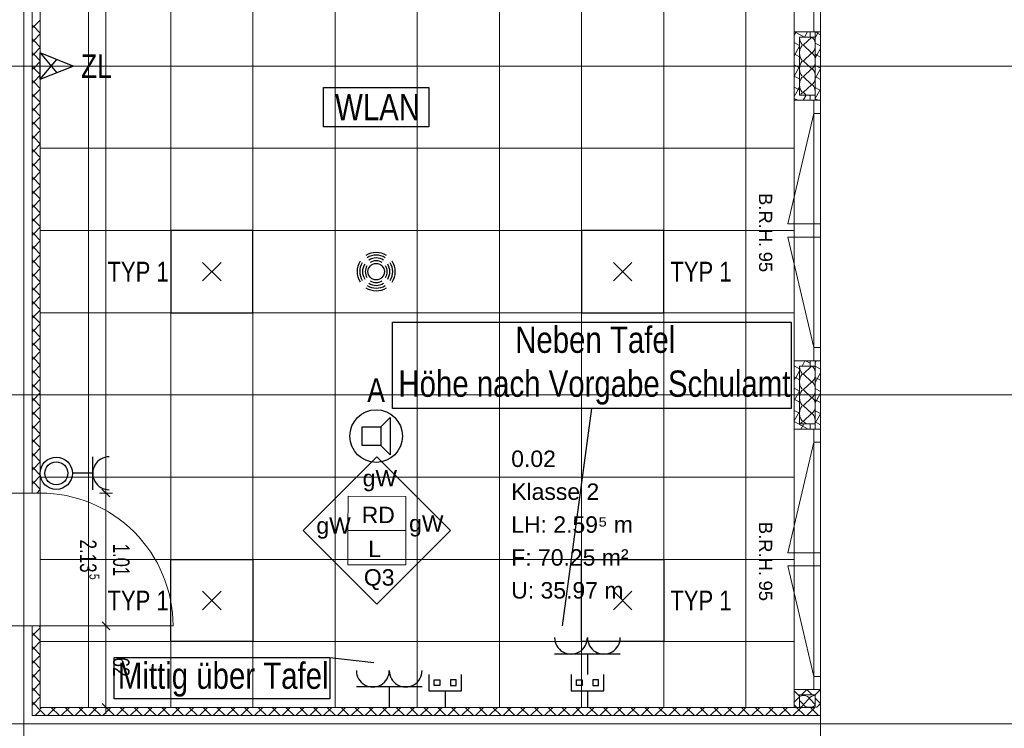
# Model space of a CAD drawing. Extents: x 1101 to 1942, y 41 to 882.
# Tile 74 of 113: x 1473 to 1623, y 439 to 547. Entities that reach past the tile are written whole.
import ezdxf
from ezdxf.lldxf.tags import DXFTag

# ---------------------------------------------------------------- set-up
doc = ezdxf.new("R2010")
doc.units = 0
doc.layers.get('0').update_dxf_attribs({"lineweight": 13})
for name, color, linetype, lineweight in [('Axen', 7, 'Continuous', 25), ('Beschriftung', 7, 'Continuous', 25), ('Deckenspiegel', 7, 'Continuous', 25), ('Fenster', 7, 'Continuous', 25), ('Fullfläche', 7, 'Continuous', 25), ('Maßlinien', 7, 'Continuous', 25), ('Räume', 7, 'Continuous', 25), ('Türen-A03CP7E11H', 7, 'Continuous', 25), ('Wände', 7, 'Continuous', 25)]:
    doc.layers.add(name, color=color, linetype=linetype, lineweight=lineweight)
for name, color, linetype, lineweight, true_color in [('BI_E_Beschallung', 5, 'Continuous', 25, 0x0000ff), ('BI_E_EDV', 3, 'Continuous', 25, 0x00ff00), ('BI_E_Licht', 7, 'Continuous', 25, 0xff6600), ('BI_E_Rufanlagen', 5, 'Continuous', 25, 0x0000ff), ('BI_E_Starkstrom', 1, 'Continuous', 25, 0xff0000), ('BI_E_Steckdosen', 1, 'Continuous', 25, 0xff0000), ('BI_E_Stromkreis', 1, 'Continuous', 25, 0xff0000)]:
    doc.layers.add(name, color=color, linetype=linetype, lineweight=lineweight, true_color=true_color)
doc.styles.get("Standard").update_dxf_attribs({"font": 'arial.ttf'})
tags = doc.linetypes.add('ALL_S25', pattern=[0.001, 0, -0.001]).pattern_tags.tags
tags[6:7] = [DXFTag(74, 4), DXFTag(75, 0), DXFTag(340, '0'), DXFTag(46, 1.0), DXFTag(50, 0.0), DXFTag(44, 0.0), DXFTag(45, 0.0)]
tags[4:5] = [DXFTag(74, 4), DXFTag(75, 0), DXFTag(340, '0'), DXFTag(46, 1.0), DXFTag(50, 0.0), DXFTag(44, 0.0), DXFTag(45, 0.0)]
tags = doc.linetypes.add('PUNKT2_S9-A03CP7E21H', pattern=[0.001, 0, -0.001]).pattern_tags.tags
tags[6:7] = [DXFTag(74, 4), DXFTag(75, 0), DXFTag(340, '0'), DXFTag(46, 1.0), DXFTag(50, 0.0), DXFTag(44, 0.0), DXFTag(45, 0.0)]
tags[4:5] = [DXFTag(74, 4), DXFTag(75, 0), DXFTag(340, '0'), DXFTag(46, 1.0), DXFTag(50, 0.0), DXFTag(44, 0.0), DXFTag(45, 0.0)]
tags = doc.linetypes.add('VERDECKT2_S2-A03CP7E31H', pattern=[0.0027, 0.002, -0.0007]).pattern_tags.tags
tags[6:7] = [DXFTag(74, 4), DXFTag(75, 0), DXFTag(340, '0'), DXFTag(46, 1.0), DXFTag(50, 0.0), DXFTag(44, 0.0), DXFTag(45, 0.0)]
tags[4:5] = [DXFTag(74, 4), DXFTag(75, 0), DXFTag(340, '0'), DXFTag(46, 1.0), DXFTag(50, 0.0), DXFTag(44, 0.0), DXFTag(45, 0.0)]

# ---------------------------------------------------------------- blocks, each defined once
blk = doc.blocks.new('Referenz-A03CP7E41H', base_point=(1127.79, 89.81))
at = {"layer": 'Axen', "color": 0, "linetype": 'ALL_S25', "lineweight": -2, "ltscale": 0.13}
for p, q in [((1473.5, 90.13), (1473.5, 825.65)), ((1594.7, 90.13), (1594.7, 825.65)), ((1661.87, 539.45), (1222.36, 539.45)), ((1661.86, 489.45), (1222.35, 489.45)), ((1661.85, 439.45), (1222.34, 439.45))]:
    blk.add_line(p, q, dxfattribs=at)
at = {"layer": 'Beschriftung', "color": 0, "lineweight": -2}
for p, q in [((1516, 468.84), (1527.22, 480.05)), ((1527.22, 480.05), (1538.43, 468.83)), ((1522.81, 468.84), (1522.82, 474.04)), ((1522.82, 474.04), (1531.62, 474.03)), ((1531.62, 474.03), (1531.61, 468.83)), ((1527.21, 457.62), (1516, 468.84)), ((1531.61, 468.83), (1522.81, 468.84)), ((1522.81, 463.64), (1522.81, 468.84)), ((1538.43, 468.83), (1527.21, 457.62)), ((1531.61, 468.83), (1531.61, 463.63)), ((1531.61, 463.63), (1522.81, 463.64))]:
    blk.add_line(p, q, dxfattribs=at)
at = {"layer": 'Deckenspiegel', "color": 0, "lineweight": -2}
for p, q in [((1476, 441.95), (1476, 686.95)), ((1483.35, 686.95), (1483.35, 441.95)), ((1495.85, 686.95), (1495.85, 441.95)), ((1508.35, 686.95), (1508.35, 441.95)), ((1520.85, 686.95), (1520.85, 441.95)), ((1533.35, 686.95), (1533.35, 441.95)), ((1545.85, 686.95), (1545.85, 441.95)), ((1558.35, 686.95), (1558.35, 441.95)), ((1570.85, 686.95), (1570.85, 441.95)), ((1583.35, 686.95), (1583.35, 441.95)), ((1590.7, 686.95), (1590.7, 441.95)), ((1590.7, 539.45), (1476, 539.45)), ((1590.7, 526.95), (1476, 526.95)), ((1590.7, 514.45), (1476, 514.45)), ((1590.7, 501.95), (1476, 501.95)), ((1590.7, 489.45), (1476, 489.45)), ((1590.7, 476.95), (1476, 476.95)), ((1590.7, 464.45), (1476, 464.45)), ((1590.7, 451.95), (1476, 451.95)), ((1590.7, 441.95), (1476, 441.95))]:
    blk.add_line(p, q, dxfattribs=at)
at = {"layer": 'Fenster', "color": 0, "lineweight": -2}
for p, q in [((1593.7, 584.25), (1593.7, 544.65)), ((1594.7, 544.65), (1590.7, 544.65)), ((1594.7, 534.25), (1590.7, 534.25)), ((1593.7, 534.25), (1593.7, 494.65)), ((1593.7, 532.25), (1594.7, 532.25)), ((1593.7, 515.45), (1594.7, 515.45)), ((1594.7, 513.45), (1593.7, 513.45)), ((1593.7, 496.65), (1594.7, 496.65)), ((1594.7, 494.65), (1590.7, 494.65)), ((1594.7, 484.25), (1590.7, 484.25)), ((1593.7, 484.25), (1593.7, 444.65)), ((1593.7, 482.25), (1594.7, 482.25)), ((1593.7, 465.45), (1594.7, 465.45)), ((1594.7, 463.45), (1593.7, 463.45)), ((1593.7, 446.65), (1594.7, 446.65)), ((1594.7, 444.65), (1590.7, 444.65))]:
    blk.add_line(p, q, dxfattribs=at)
at = {"layer": 'Fenster', "color": 0, "linetype": 'VERDECKT2_S2-A03CP7E31H', "lineweight": -2, "ltscale": 0.13}
for p, q in [((1593.7, 532.25), (1589.7, 515.45)), ((1589.7, 515.45), (1593.7, 515.45)), ((1589.7, 513.45), (1593.7, 513.45)), ((1593.7, 496.65), (1589.7, 513.45)), ((1593.7, 482.25), (1589.7, 465.45)), ((1589.7, 465.45), (1593.7, 465.45)), ((1589.7, 463.45), (1593.7, 463.45)), ((1593.7, 446.65), (1589.7, 463.45))]:
    blk.add_line(p, q, dxfattribs=at)
at = {"layer": 'Fullfläche', "color": 0, "lineweight": -2}
for p, q in [((1474.99, 545.46), (1474.75, 545.7)), ((1474.99, 545.45), (1474.75, 545.21)), ((1476, 546.46), (1475, 545.46)), ((1476, 544.45), (1475, 545.45)), ((1476, 544.36), (1475, 543.36)), ((1590.96, 544.57), (1590.7, 544.09)), ((1590.81, 544.65), (1590.96, 544.57)), ((1591, 544.65), (1590.96, 544.57)), ((1590.96, 544.57), (1592.27, 543.85)), ((1593.3, 543.82), (1592.1, 542.67)), ((1592.7, 544.65), (1592.26, 543.85)), ((1594.39, 544.65), (1593.9, 543.75)), ((1593.9, 544.65), (1594.7, 544.21)), ((1474.99, 543.36), (1474.75, 543.6)), ((1474.99, 543.35), (1474.75, 543.11)), ((1476, 542.35), (1475, 543.35)), ((1476, 542.26), (1475, 541.26)), ((1590.7, 543.02), (1591.5, 542.58)), ((1591.5, 542.46), (1590.7, 541.01)), ((1592.1, 542.62), (1593.3, 541.47)), ((1593.9, 542.95), (1594.7, 542.51)), ((1474.99, 541.26), (1474.75, 541.5)), ((1474.99, 541.25), (1474.75, 541.01)), ((1476, 540.25), (1475, 541.25)), ((1590.7, 541.32), (1591.5, 540.88)), ((1593.3, 541.42), (1592.1, 540.27)), ((1593.9, 541.26), (1594.15, 541.12)), ((1594.15, 541.12), (1593.9, 540.67)), ((1594.7, 542.12), (1594.15, 541.12)), ((1594.15, 541.12), (1594.7, 540.82)), ((1474.99, 539.16), (1474.75, 539.4)), ((1476, 540.16), (1475, 539.16)), ((1590.7, 539.63), (1591.5, 539.19)), ((1591.5, 539.38), (1590.7, 537.93)), ((1592.1, 540.22), (1593.3, 539.07)), ((1593.9, 539.56), (1594.7, 539.12)), ((1474.99, 539.15), (1474.75, 538.91)), ((1476, 538.15), (1475, 539.15)), ((1476, 538.06), (1475, 537.06)), ((1590.7, 537.93), (1590.7, 537.93)), ((1590.7, 537.93), (1590.7, 537.93)), ((1590.7, 537.93), (1591.5, 537.49)), ((1593.3, 539.02), (1592.1, 537.87)), ((1592.1, 537.82), (1593.3, 536.67)), ((1594.7, 539.04), (1593.9, 537.58)), ((1593.9, 537.87), (1594.7, 537.43)), ((1474.99, 537.06), (1474.75, 537.3)), ((1474.99, 537.05), (1474.75, 536.81)), ((1476, 536.05), (1475, 537.05)), ((1590.7, 536.24), (1591.29, 535.92)), ((1591.5, 536.3), (1591.29, 535.92)), ((1593.3, 536.62), (1592.1, 535.47)), ((1474.99, 534.96), (1474.75, 535.2)), ((1474.99, 534.95), (1474.75, 534.71)), ((1476, 535.96), (1475, 534.96)), ((1476, 533.95), (1475, 534.95)), ((1591.29, 535.91), (1590.7, 534.84)), ((1591.29, 535.92), (1591.5, 535.8)), ((1592.51, 535.05), (1592.07, 534.25)), ((1592.1, 535.42), (1592.49, 535.05)), ((1592.87, 535.05), (1593.1, 534.92)), ((1593.9, 536.18), (1594.7, 535.74)), ((1594.7, 535.95), (1593.9, 534.5)), ((1476, 533.86), (1475, 532.86)), ((1590.7, 534.55), (1591.24, 534.25)), ((1593.9, 534.48), (1594.32, 534.25)), ((1474.99, 532.86), (1474.75, 533.1)), ((1474.99, 532.85), (1474.75, 532.61)), ((1476, 531.85), (1475, 532.85)), ((1476, 531.76), (1475, 530.76)), ((1474.99, 530.76), (1474.75, 531)), ((1474.99, 530.75), (1474.75, 530.51)), ((1476, 529.75), (1475, 530.75)), ((1474.99, 528.66), (1474.75, 528.9)), ((1476, 529.66), (1475, 528.66)), ((1474.99, 528.65), (1474.75, 528.41)), ((1476, 527.65), (1475, 528.65)), ((1476, 527.56), (1475, 526.56)), ((1474.99, 526.56), (1474.75, 526.8)), ((1474.99, 526.55), (1474.75, 526.31)), ((1476, 525.55), (1475, 526.55)), ((1474.99, 524.46), (1474.75, 524.7)), ((1474.99, 524.45), (1474.75, 524.21)), ((1476, 525.46), (1475, 524.46)), ((1476, 523.45), (1475, 524.45)), ((1476, 523.36), (1475, 522.36)), ((1474.99, 522.36), (1474.75, 522.6)), ((1474.99, 522.35), (1474.75, 522.11)), ((1476, 521.35), (1475, 522.35)), ((1476, 521.26), (1475, 520.26)), ((1474.99, 520.26), (1474.75, 520.5)), ((1474.99, 520.25), (1474.75, 520.01)), ((1476, 519.25), (1475, 520.25)), ((1474.99, 518.16), (1474.75, 518.4)), ((1476, 519.16), (1475, 518.16)), ((1474.99, 518.15), (1474.75, 517.91)), ((1476, 517.15), (1475, 518.15)), ((1476, 517.06), (1475, 516.06)), ((1474.99, 516.06), (1474.75, 516.3)), ((1474.99, 516.05), (1474.75, 515.81)), ((1476, 515.05), (1475, 516.05)), ((1474.99, 513.96), (1474.75, 514.2)), ((1474.99, 513.95), (1474.75, 513.71)), ((1476, 514.96), (1475, 513.96)), ((1476, 512.95), (1475, 513.95)), ((1476, 512.86), (1475, 511.86)), ((1474.99, 511.86), (1474.75, 512.1)), ((1474.99, 511.85), (1474.75, 511.61)), ((1476, 510.85), (1475, 511.85)), ((1476, 510.76), (1475, 509.76)), ((1474.99, 509.76), (1474.75, 510)), ((1474.99, 509.75), (1474.75, 509.51)), ((1476, 508.75), (1475, 509.75)), ((1474.99, 507.66), (1474.75, 507.9)), ((1476, 508.66), (1475, 507.66)), ((1474.99, 507.65), (1474.75, 507.41)), ((1476, 506.65), (1475, 507.65)), ((1476, 506.56), (1475, 505.56)), ((1474.99, 505.56), (1474.75, 505.8)), ((1474.99, 505.55), (1474.75, 505.31)), ((1476, 504.55), (1475, 505.55)), ((1474.99, 503.46), (1474.75, 503.7)), ((1474.99, 503.45), (1474.75, 503.21)), ((1476, 504.46), (1475, 503.46)), ((1476, 502.45), (1475, 503.45)), ((1476, 502.36), (1475, 501.36)), ((1474.99, 501.36), (1474.75, 501.6)), ((1474.99, 501.35), (1474.75, 501.11)), ((1476, 500.35), (1475, 501.35)), ((1476, 500.26), (1475, 499.26)), ((1474.99, 499.26), (1474.75, 499.5)), ((1474.99, 499.25), (1474.75, 499.01)), ((1476, 498.25), (1475, 499.25)), ((1474.99, 497.16), (1474.75, 497.4)), ((1476, 498.16), (1475, 497.16)), ((1474.99, 497.15), (1474.75, 496.91)), ((1476, 496.15), (1475, 497.15)), ((1476, 496.06), (1475, 495.06)), ((1474.99, 495.06), (1474.75, 495.3)), ((1474.99, 495.05), (1474.75, 494.81)), ((1476, 494.05), (1475, 495.05)), ((1592.33, 494.65), (1591.89, 493.85)), ((1592.39, 494.65), (1593.1, 494.26)), ((1594.03, 494.65), (1593.9, 494.41)), ((1474.99, 492.96), (1474.75, 493.2)), ((1474.99, 492.95), (1474.75, 492.71)), ((1476, 493.96), (1475, 492.96)), ((1476, 491.95), (1475, 492.95)), ((1590.7, 493.88), (1591.5, 493.44)), ((1591.5, 493.13), (1590.92, 492.07)), ((1593.3, 493.82), (1592.1, 492.67)), ((1593.9, 493.82), (1594.7, 493.38)), ((1594.7, 492.79), (1593.9, 491.33)), ((1476, 491.86), (1475, 490.86)), ((1590.7, 492.19), (1590.91, 492.07)), ((1590.91, 492.07), (1590.7, 491.68)), ((1590.92, 492.07), (1591.5, 491.75)), ((1592.1, 492.62), (1593.3, 491.47)), ((1593.3, 491.42), (1592.1, 490.27)), ((1593.9, 492.12), (1594.7, 491.68)), ((1474.99, 490.86), (1474.75, 491.1)), ((1474.99, 490.85), (1474.75, 490.61)), ((1476, 489.85), (1475, 490.85)), ((1590.7, 490.49), (1591.5, 490.05)), ((1591.5, 490.05), (1590.7, 488.59)), ((1592.1, 490.22), (1593.3, 489.07)), ((1593.9, 490.43), (1594.7, 489.99)), ((1474.99, 488.76), (1474.75, 489)), ((1474.99, 488.75), (1474.75, 488.51)), ((1476, 489.76), (1475, 488.76)), ((1476, 487.75), (1475, 488.75)), ((1590.7, 488.8), (1591.5, 488.36)), ((1593.3, 489.02), (1592.1, 487.87)), ((1593.9, 488.73), (1594.1, 488.62)), ((1594.1, 488.62), (1593.9, 488.25)), ((1594.7, 489.7), (1594.1, 488.62)), ((1594.1, 488.62), (1594.7, 488.29)), ((1474.99, 486.66), (1474.75, 486.9)), ((1476, 487.66), (1475, 486.66)), ((1590.7, 487.1), (1591.5, 486.66)), ((1591.5, 486.96), (1590.7, 485.51)), ((1592.1, 487.82), (1593.3, 486.67)), ((1593.9, 487.04), (1594.69, 486.61)), ((1474.99, 486.65), (1474.75, 486.41)), ((1476, 485.65), (1475, 486.65)), ((1476, 485.56), (1475, 484.56)), ((1590.7, 485.41), (1592.81, 484.25)), ((1593.3, 486.62), (1592.1, 485.47)), ((1592.1, 485.42), (1592.49, 485.05)), ((1594.69, 486.6), (1593.9, 485.16)), ((1593.9, 485.35), (1594.7, 484.91)), ((1594.7, 486.62), (1594.69, 486.61)), ((1594.69, 486.6), (1594.7, 486.6)), ((1474.99, 484.56), (1474.75, 484.8)), ((1474.99, 484.55), (1474.75, 484.31)), ((1476, 483.55), (1475, 484.55)), ((1592.14, 485.05), (1591.7, 484.25)), ((1474.99, 482.46), (1474.75, 482.7)), ((1474.99, 482.45), (1474.75, 482.21)), ((1476, 483.46), (1475, 482.46)), ((1476, 481.45), (1475, 482.45)), ((1476, 481.36), (1475, 480.36)), ((1474.99, 480.36), (1474.75, 480.6)), ((1474.99, 480.35), (1474.75, 480.11)), ((1476, 479.35), (1475, 480.35)), ((1474.99, 478.26), (1474.75, 478.5)), ((1474.99, 478.25), (1474.75, 478.01)), ((1476, 479.26), (1475, 478.26)), ((1476, 477.25), (1475, 478.25)), ((1474.99, 476.16), (1474.75, 476.4)), ((1476, 477.16), (1475, 476.16)), ((1474.99, 476.15), (1474.75, 475.91)), ((1476, 475.15), (1475, 476.15)), ((1476, 475.06), (1475.48, 474.54)), ((1476, 454.06), (1475, 453.06)), ((1476, 454.15), (1475.81, 454.34)), ((1475, 453.06), (1474.75, 453.3)), ((1475, 453.05), (1474.75, 452.81)), ((1476, 452.05), (1475, 453.05)), ((1475, 450.96), (1474.75, 451.2)), ((1475, 450.95), (1474.75, 450.71)), ((1476, 451.96), (1475, 450.96)), ((1476, 449.95), (1475, 450.95)), ((1476, 449.86), (1475, 448.86)), ((1475, 448.86), (1474.75, 449.1)), ((1475, 448.85), (1474.75, 448.61)), ((1476, 447.85), (1475, 448.85)), ((1475, 446.76), (1474.75, 447)), ((1475, 446.75), (1474.75, 446.51)), ((1476, 447.76), (1475, 446.76)), ((1476, 445.75), (1475, 446.75)), ((1475, 444.66), (1474.75, 444.9)), ((1476, 445.66), (1475, 444.66)), ((1475, 444.65), (1474.75, 444.41)), ((1476, 443.65), (1475, 444.65)), ((1476, 443.56), (1475, 442.56)), ((1590.7, 444.45), (1591.5, 443.65)), ((1590.7, 442.76), (1591.5, 443.56)), ((1591.79, 443.85), (1592.59, 444.65)), ((1592.6, 444.65), (1593.4, 443.85)), ((1593.89, 443.85), (1593.9, 443.86)), ((1594.69, 444.65), (1593.9, 443.86)), ((1594.69, 442.56), (1593.9, 443.35)), ((1475, 442.56), (1474.75, 442.8)), ((1475, 442.55), (1474.75, 442.31)), ((1476, 441.55), (1475, 442.55)), ((1476.23, 441.95), (1476, 441.71)), ((1478.33, 441.95), (1477.1, 440.71)), ((1477.67, 441.95), (1478.91, 440.71)), ((1480.43, 441.95), (1479.2, 440.71)), ((1479.77, 441.95), (1481.01, 440.71)), ((1482.53, 441.95), (1481.3, 440.71)), ((1481.87, 441.95), (1483.11, 440.71)), ((1484.63, 441.95), (1483.4, 440.71)), ((1483.97, 441.95), (1485.21, 440.71)), ((1486.73, 441.95), (1485.5, 440.71)), ((1486.07, 441.95), (1487.31, 440.71)), ((1488.84, 441.95), (1487.6, 440.71)), ((1488.17, 441.95), (1489.41, 440.71)), ((1490.94, 441.95), (1489.7, 440.71)), ((1490.27, 441.95), (1491.51, 440.71)), ((1493.04, 441.95), (1491.8, 440.71)), ((1492.37, 441.95), (1493.61, 440.71)), ((1495.14, 441.95), (1493.9, 440.71)), ((1494.47, 441.95), (1495.71, 440.71)), ((1497.24, 441.95), (1496, 440.71)), ((1496.57, 441.95), (1497.81, 440.71)), ((1499.34, 441.95), (1498.1, 440.71)), ((1498.67, 441.95), (1499.91, 440.71)), ((1501.44, 441.95), (1500.2, 440.71)), ((1500.77, 441.95), (1502.01, 440.71)), ((1503.54, 441.95), (1502.3, 440.71)), ((1502.87, 441.95), (1504.11, 440.71)), ((1505.64, 441.95), (1504.4, 440.71)), ((1504.97, 441.95), (1506.21, 440.71)), ((1507.74, 441.95), (1506.5, 440.71)), ((1507.07, 441.95), (1508.31, 440.71)), ((1509.84, 441.95), (1508.6, 440.71)), ((1509.17, 441.95), (1510.4, 440.71)), ((1511.94, 441.95), (1510.7, 440.71)), ((1511.27, 441.95), (1512.5, 440.71)), ((1514.04, 441.95), (1512.8, 440.71)), ((1513.37, 441.95), (1514.6, 440.71)), ((1516.14, 441.95), (1514.9, 440.71)), ((1515.47, 441.95), (1516.7, 440.71)), ((1518.24, 441.95), (1517, 440.71)), ((1517.57, 441.95), (1518.8, 440.71)), ((1520.34, 441.95), (1519.1, 440.71)), ((1519.66, 441.95), (1520.9, 440.71)), ((1522.44, 441.95), (1521.2, 440.71)), ((1521.76, 441.95), (1523, 440.71)), ((1524.54, 441.95), (1523.3, 440.71)), ((1523.86, 441.95), (1525.1, 440.71)), ((1526.64, 441.95), (1525.4, 440.71)), ((1525.96, 441.95), (1527.2, 440.71)), ((1528.74, 441.95), (1527.5, 440.71)), ((1528.06, 441.95), (1529.3, 440.71)), ((1530.84, 441.95), (1529.6, 440.71)), ((1530.16, 441.95), (1531.4, 440.71)), ((1532.94, 441.95), (1531.7, 440.71)), ((1532.26, 441.95), (1533.5, 440.71)), ((1535.04, 441.95), (1533.8, 440.71)), ((1534.36, 441.95), (1535.6, 440.71)), ((1537.14, 441.95), (1535.9, 440.71)), ((1536.46, 441.95), (1537.7, 440.71)), ((1539.24, 441.95), (1538, 440.71)), ((1538.56, 441.95), (1539.8, 440.7)), ((1541.34, 441.95), (1540.1, 440.7)), ((1540.66, 441.95), (1541.9, 440.7)), ((1543.44, 441.95), (1542.2, 440.7)), ((1542.76, 441.95), (1544, 440.7)), ((1545.54, 441.95), (1544.3, 440.7)), ((1544.86, 441.95), (1546.1, 440.7)), ((1547.64, 441.95), (1546.4, 440.7)), ((1546.96, 441.95), (1548.2, 440.7)), ((1549.74, 441.95), (1548.5, 440.7)), ((1549.06, 441.95), (1550.3, 440.7)), ((1551.85, 441.95), (1550.6, 440.7)), ((1551.16, 441.95), (1552.4, 440.7)), ((1553.95, 441.95), (1552.7, 440.7)), ((1553.26, 441.95), (1554.5, 440.7)), ((1556.05, 441.95), (1554.8, 440.7)), ((1555.36, 441.95), (1556.6, 440.7)), ((1558.15, 441.95), (1556.9, 440.7)), ((1557.46, 441.95), (1558.7, 440.7)), ((1560.25, 441.95), (1559, 440.7)), ((1559.56, 441.95), (1560.8, 440.7)), ((1562.35, 441.95), (1561.1, 440.7)), ((1561.66, 441.95), (1562.9, 440.7)), ((1564.45, 441.95), (1563.2, 440.7)), ((1563.76, 441.95), (1565, 440.7)), ((1566.55, 441.95), (1565.3, 440.7)), ((1565.86, 441.95), (1567.1, 440.7)), ((1568.65, 441.95), (1567.4, 440.7)), ((1567.96, 441.95), (1569.2, 440.7)), ((1570.75, 441.95), (1569.5, 440.7)), ((1570.06, 441.95), (1571.3, 440.7)), ((1572.85, 441.95), (1571.6, 440.7)), ((1572.16, 441.95), (1573.4, 440.7)), ((1574.95, 441.95), (1573.7, 440.7)), ((1574.26, 441.95), (1575.5, 440.7)), ((1577.05, 441.95), (1575.8, 440.7)), ((1576.36, 441.95), (1577.6, 440.7)), ((1579.15, 441.95), (1577.9, 440.7)), ((1578.46, 441.95), (1579.7, 440.7)), ((1581.25, 441.95), (1580, 440.7)), ((1580.55, 441.95), (1581.8, 440.7)), ((1583.35, 441.95), (1582.1, 440.7)), ((1582.65, 441.95), (1583.9, 440.7)), ((1585.45, 441.95), (1584.2, 440.7)), ((1584.75, 441.95), (1586, 440.7)), ((1587.55, 441.95), (1586.3, 440.7)), ((1586.85, 441.95), (1588.1, 440.7)), ((1589.65, 441.95), (1588.4, 440.7)), ((1588.95, 441.95), (1590.2, 440.7)), ((1591.75, 441.95), (1590.5, 440.7)), ((1590.7, 442.35), (1591.1, 441.95)), ((1591.05, 441.95), (1592.3, 440.7)), ((1592.08, 442.4), (1591.5, 443.01)), ((1592.98, 443.3), (1592.12, 442.4)), ((1593.85, 441.95), (1592.6, 440.7)), ((1593.88, 442.4), (1593.02, 443.3)), ((1593.15, 441.95), (1594.4, 440.7)), ((1594.69, 442.56), (1594.09, 441.95)), ((1594.7, 442.55), (1594.7, 442.56)), ((1594.7, 442.56), (1594.7, 442.56)), ((1476, 441.46), (1475.25, 440.71)), ((1476, 441.52), (1476.81, 440.71))]:
    blk.add_line(p, q, dxfattribs=at)
for centre, major_axis, start_param, end_param in [((1592.1, 543.85), (0, -1.18), 4.712394, 6.283185), ((1593.3, 542.65), (0, -1.18), 0, 3.141593), ((1592.1, 541.45), (0, -1.18), 3.141593, 4.712389), ((1592.1, 541.45), (0, -1.18), 4.712389, 6.283185), ((1593.3, 540.25), (0, -1.18), 0, 3.141593), ((1592.1, 539.05), (0, -1.18), 3.141593, 4.712389), ((1592.1, 539.05), (0, -1.18), 4.712389, 6.283185), ((1592.1, 536.65), (0, -1.18), 3.141593, 4.712389), ((1593.3, 537.85), (0, -1.18), 0, 3.141593), ((1592.1, 536.65), (0, -1.18), 4.712389, 6.283185), ((1593.3, 535.45), (0, -1.18), 1.223773, 3.141593), ((1592.1, 534.25), (0, -1.18), 3.141593, 3.964277), ((1592.1, 493.85), (0, -1.18), 4.712394, 6.283185), ((1593.3, 492.65), (0, -1.18), 0, 3.141593), ((1592.1, 491.45), (0, -1.18), 3.141593, 4.712389), ((1592.1, 491.45), (0, -1.18), 4.712389, 6.283185), ((1593.3, 490.25), (0, -1.18), 0, 3.141593), ((1592.1, 489.05), (0, -1.18), 3.141593, 4.712389), ((1592.1, 489.05), (0, -1.18), 4.712389, 6.283185), ((1593.3, 487.85), (0, -1.18), 0, 3.141593), ((1592.1, 486.65), (0, -1.18), 3.141593, 4.712389), ((1592.1, 486.65), (0, -1.18), 4.712389, 6.283185), ((1592.1, 484.25), (0, -1.18), 3.141593, 3.964277), ((1593.3, 485.45), (0, -1.18), 1.223773, 3.141593), ((1592.1, 443.3), (-0.882, 0), 4.712389, 5.460639), ((1592.1, 443.3), (-0.882, 0), 3.141593, 4.712389), ((1593.9, 443.3), (-0.882, 0), 4.712443, 6.283185), ((1591.2, 442.4), (-0.882, 0), 1.917889, 3.141593), ((1593, 442.4), (-0.882, 0), 0, 3.141593)]:
    blk.add_ellipse(centre, major_axis=major_axis, ratio=0.5, start_param=start_param, end_param=end_param, dxfattribs=at)
at = {"layer": 'Maßlinien', "color": 0, "lineweight": -2}
for p, q in [((1485.98, 564.71), (1485.99, 474.54)), ((1485.39, 475.14), (1486.59, 473.94)), ((1485.99, 474.54), (1484.99, 474.54)), ((1485.99, 474.54), (1486.99, 474.54)), ((1485.99, 474.54), (1486, 454.34)), ((1486, 454.34), (1485, 454.34)), ((1485.4, 454.94), (1486.6, 453.74)), ((1486, 454.34), (1487, 454.34)), ((1486, 454.34), (1486, 441.95)), ((1486, 441.95), (1485, 441.95)), ((1485.4, 442.55), (1486.6, 441.35)), ((1486, 441.95), (1487, 441.95)), ((1486, 441.95), (1486, 440.95))]:
    blk.add_line(p, q, dxfattribs=at)
at = {"layer": 'Türen-A03CP7E11H', "color": 0, "linetype": 'PUNKT2_S9-A03CP7E21H', "lineweight": -2, "ltscale": 0.13}
blk.add_line((1476, 474.54), (1476, 454.34), dxfattribs=at)
at = {"layer": 'Türen-A03CP7E11H', "color": 0, "lineweight": -2}
blk.add_line((1496.2, 454.34), (1476, 454.34), dxfattribs=at)
blk.add_ellipse((1476, 454.34), major_axis=(20.2, 0), ratio=1, start_param=0, end_param=1.570797, dxfattribs=at)
at = {"layer": 'Wände', "color": 0, "lineweight": -2}
for p, q in [((1473.5, 474.54), (1473.5, 689.45)), ((1474.75, 474.54), (1474.75, 688.18)), ((1590.7, 686.95), (1590.7, 441.95)), ((1476, 474.54), (1476, 589.45)), ((1594.7, 589.45), (1594.7, 539.45)), ((1591.5, 535.05), (1591.5, 543.85)), ((1591.5, 543.85), (1593.9, 543.85)), ((1593.1, 544.65), (1593.1, 543.85)), ((1593.9, 544.65), (1593.9, 534.25)), ((1594.7, 539.45), (1594.7, 489.45)), ((1591.7, 535.05), (1591.5, 535.05)), ((1593.9, 535.05), (1591.7, 535.05)), ((1593.1, 535.05), (1593.1, 534.25)), ((1476, 474.54), (1476, 502.35)), ((1593.1, 494.65), (1593.1, 493.85)), ((1593.9, 494.65), (1593.9, 484.25)), ((1591.5, 485.05), (1591.5, 493.85)), ((1591.5, 493.85), (1593.9, 493.85)), ((1594.7, 389.45), (1594.7, 489.45)), ((1593.9, 485.05), (1591.5, 485.05)), ((1593.1, 485.05), (1593.1, 484.25)), ((1471, 474.54), (1476, 474.54)), ((1476, 454.34), (1471, 454.34)), ((1473.5, 424.55), (1473.5, 454.34)), ((1474.75, 440.71), (1474.75, 454.34)), ((1476, 441.95), (1476, 454.34)), ((1593.9, 443.85), (1591.5, 443.85)), ((1591.5, 443.85), (1591.5, 441.95)), ((1593.9, 441.95), (1593.9, 443.85)), ((1476, 441.95), (1590.7, 441.95)), ((1590.7, 441.95), (1593.9, 441.95)), ((1594.7, 440.7), (1474.75, 440.71)), ((1594.7, 439.45), (1473.5, 439.45))]:
    blk.add_line(p, q, dxfattribs=at)
at = {"layer": 'Beschriftung', "color": 0, "lineweight": -2, "attachment_point": 1}
for s, insert, char_height, rotation in [('{\\fArial;B.R.H.}', (1587.34, 520.15), 2, 270), ('{\\fArial;95}', (1587.34, 511.23), 2, 270), ('{\\fArial;gW}', (1525.04, 478.05), 2.5, 359.9932), ('{\\fArial;RD}', (1524.89, 472.46), 2.5, 359.9932), ('{\\fArial;gW}', (1518, 470.84), 2.5, 359.9932), ('{\\fArial;gW}', (1532.11, 471.17), 2.5, 359.9932), ('{\\fArial;B.R.H.}', (1587.34, 470.15), 2, 270), ('{\\fArial;L}', (1525.89, 467.29), 2.5, 359.9932), ('{\\fArial;Q3}', (1525.23, 462.96), 2.5, 359.9932), ('{\\fArial;95}', (1587.34, 461.23), 2, 270)]:
    blk.add_mtext(s, dxfattribs=dict(at, insert=insert, char_height=char_height, rotation=rotation))
at = {"layer": 'Maßlinien', "color": 0, "lineweight": -2, "attachment_point": 1, "rotation": 270.009}
for s, insert, char_height in [('{\\W0.74;\\fArial;2.13}', (1484.55, 467.47), 2.5), ('{\\W0.72;\\fArial;1.01}', (1489.58, 466.81), 2.5), ('{\\W0.76;\\fArial;5}', (1484.99, 462.25), 1.5), ('{\\W0.76;\\fArial;62}', (1489.58, 449.57), 2.5)]:
    blk.add_mtext(s, dxfattribs=dict(at, insert=insert, char_height=char_height))
at = {"layer": 'Räume', "color": 0, "lineweight": -2, "char_height": 2.5, "attachment_point": 1, "rotation": 359.9932}
for s, insert in [('{\\fArial;0.02}', (1547.64, 481)), ('{\\fArial;Klasse 2}', (1547.64, 476)), ('{\\fArial;LH: 2.59⁵ m}', (1547.64, 471)), ('{\\fArial;F: 70.25 m²}', (1547.64, 466)), ('{\\fArial;U: 35.97 m}', (1547.64, 461))]:
    blk.add_mtext(s, dxfattribs=dict(at, insert=insert))
blk = doc.blocks.new('Blockreferenz-A03CP7E61H', base_point=(1519.1, 530.2))
at = {"color": 0, "linetype": 'ByBlock', "lineweight": -2, "ltscale": 0.25}
for p, q in [((1519.1, 530.2), (1519.1, 536.2)), ((1519.1, 536.2), (1535.1, 536.2)), ((1535.1, 536.2), (1535.1, 530.2)), ((1535.1, 530.2), (1519.1, 530.2))]:
    blk.add_line(p, q, dxfattribs=at)
at = {"color": 0, "linetype": 'ByBlock', "lineweight": -2, "ltscale": 0.25, "insert": (1520.85, 535.2), "char_height": 4, "attachment_point": 1}
blk.add_mtext('{\\W0.8;\\fArial;WLAN}', dxfattribs=at)
blk = doc.blocks.new('Steckdose_ 2-fach-A03CP7E81H', base_point=(1524.09, 441.95))
at = {"color": 0, "lineweight": -2}
for p, q in [((1534.09, 445.05), (1524.09, 445.05)), ((1529.09, 445.05), (1529.09, 441.95))]:
    blk.add_line(p, q, dxfattribs=at)
for centre in [(1526.59, 447.55), (1531.59, 447.55)]:
    blk.add_ellipse(centre, major_axis=(-2.5, 0), ratio=1, start_param=0, end_param=3.141593, dxfattribs=at)
blk = doc.blocks.new('Lautsprecher-A03CP7EC1H', base_point=(1523.1, 479.2))
at = {"color": 0, "lineweight": -2}
for p, q in [((1529.23, 486.04), (1527.81, 484.62)), ((1529.23, 486.04), (1529.23, 480.36)), ((1524.97, 481.78), (1524.97, 484.62)), ((1524.97, 484.62), (1527.81, 484.62)), ((1527.81, 484.62), (1527.81, 481.78)), ((1527.81, 481.78), (1524.97, 481.78)), ((1529.23, 480.36), (1527.81, 481.78))]:
    blk.add_line(p, q, dxfattribs=at)
at = {"color": 0, "linetype": 'ByBlock', "lineweight": -2, "ltscale": 0.25}
blk.add_circle((1527.1, 483.2), 4, dxfattribs=at)
blk = doc.blocks.new('Polygon-A03CP7EE1H', base_point=(1487.24, 443.26))
at = {"color": 0, "linetype": 'ByBlock', "lineweight": -2, "ltscale": 0.25}
for p, q in [((1487.24, 443.26), (1487.24, 449.51)), ((1487.24, 449.51), (1520.06, 449.51)), ((1520.06, 449.51), (1520.06, 443.26)), ((1520.06, 443.26), (1487.24, 443.26))]:
    blk.add_line(p, q, dxfattribs=at)
blk = doc.blocks.new('Steckdose_ 1-fach Deckenbereich-A03CP7EG1H', base_point=(1480.89, 475.04))
at = {"color": 0, "lineweight": -2}
for p, q in [((1483.99, 475.04), (1483.99, 480.04)), ((1483.99, 477.54), (1480.89, 477.54))]:
    blk.add_line(p, q, dxfattribs=at)
blk.add_ellipse((1486.49, 477.54), major_axis=(0, 2.5), ratio=1, start_param=0, end_param=3.141593, dxfattribs=at)
blk = doc.blocks.new('Polygon-A03CP7EI1H', base_point=(1529.6, 487.37))
at = {"color": 0, "linetype": 'ByBlock', "lineweight": -2, "ltscale": 0.25}
for p, q in [((1529.6, 487.37), (1529.6, 500.51)), ((1529.6, 500.51), (1590.25, 500.51)), ((1590.25, 500.51), (1590.25, 487.37)), ((1590.25, 487.37), (1529.6, 487.37))]:
    blk.add_line(p, q, dxfattribs=at)
blk = doc.blocks.new('Monitor-A03CP7EK1H', base_point=(1535.09, 441.95))
at = {"color": 0, "linetype": 'ByBlock', "lineweight": -2, "ltscale": 0.25}
for p, q in [((1535.09, 446.95), (1535.09, 444.45)), ((1540.09, 444.45), (1540.09, 446.95)), ((1535.9, 446.14), (1536.78, 446.14)), ((1535.9, 445.26), (1535.9, 446.14)), ((1536.78, 445.26), (1535.9, 445.26)), ((1536.78, 446.14), (1536.78, 445.26)), ((1539.28, 446.14), (1538.4, 446.14)), ((1538.4, 446.14), (1538.4, 445.26)), ((1538.4, 445.26), (1539.28, 445.26)), ((1539.28, 445.26), (1539.28, 446.14)), ((1535.09, 444.45), (1540.09, 444.45)), ((1537.59, 444.45), (1537.59, 441.95))]:
    blk.add_line(p, q, dxfattribs=at)
blk = doc.blocks.new('Monitor-A03CP7EO1H', base_point=(1556.74, 441.95))
at = {"color": 0, "linetype": 'ByBlock', "lineweight": -2, "ltscale": 0.25}
for p, q in [((1556.74, 446.95), (1556.74, 444.45)), ((1561.74, 444.45), (1561.74, 446.95)), ((1557.55, 446.14), (1558.43, 446.14)), ((1557.55, 445.26), (1557.55, 446.14)), ((1558.43, 445.26), (1557.55, 445.26)), ((1558.43, 446.14), (1558.43, 445.26)), ((1560.93, 446.14), (1560.05, 446.14)), ((1560.05, 446.14), (1560.05, 445.26)), ((1560.05, 445.26), (1560.93, 445.26)), ((1560.93, 445.26), (1560.93, 446.14)), ((1556.74, 444.45), (1561.74, 444.45)), ((1559.24, 444.45), (1559.24, 441.95))]:
    blk.add_line(p, q, dxfattribs=at)
blk = doc.blocks.new('RZB Sidelite ECO 30W-A03CP7EU1H', base_point=(1495.85, 501.95))
at = {"color": 0, "lineweight": -2}
for p, q in [((1508.35, 514.45), (1495.85, 514.45)), ((1495.85, 514.45), (1495.85, 501.95)), ((1508.35, 501.95), (1508.35, 514.45)), ((1500.7, 506.8), (1503.5, 509.6)), ((1500.7, 509.6), (1503.5, 506.8)), ((1495.85, 501.95), (1508.35, 501.95))]:
    blk.add_line(p, q, dxfattribs=at)
blk = doc.blocks.new('Taster Aufputz-A03CP7EY1H', base_point=(1475.99, 475.09))
at = {"color": 0, "lineweight": -2}
for radius in [2.45, 1.75]:
    blk.add_circle((1478.44, 477.54), radius, dxfattribs=at)
blk = doc.blocks.new('Steckdose_ 2-fach-A03CP7F61H', base_point=(1554.24, 446.95))
at = {"color": 0, "lineweight": -2}
for p, q in [((1564.24, 450.05), (1554.24, 450.05)), ((1559.24, 450.05), (1559.24, 446.95))]:
    blk.add_line(p, q, dxfattribs=at)
for centre in [(1556.74, 452.55), (1561.74, 452.55)]:
    blk.add_ellipse(centre, major_axis=(-2.5, 0), ratio=1, start_param=0, end_param=3.141593, dxfattribs=at)
blk = doc.blocks.new('Präsenzmelder MD-C 360i_32 oder 24-A03CP7F81H', base_point=(1524.19, 505.29))
at = {"color": 0, "lineweight": -2}
blk.add_circle((1527.1, 508.2), 1.25, dxfattribs=at)
for major_axis in [(1.58, 2.44), (1.36, 2.11), (-2.44, 1.58), (-2.11, 1.36), (-1.75, 1.13), (1.13, 1.75), (0.9, 1.4), (1.75, -1.13), (2.11, -1.36), (2.44, -1.58), (-1.4, 0.9), (1.4, -0.9), (-1.13, -1.75), (-0.9, -1.4), (-1.58, -2.44), (-1.36, -2.11)]:
    blk.add_ellipse((1527.1, 508.2), major_axis=major_axis, ratio=1, start_param=0, end_param=1.146009, dxfattribs=at)
blk = doc.blocks.new('RZB Sidelite ECO 30W-A03CP7HO1H', base_point=(1495.85, 451.95))
at = {"color": 0, "lineweight": -2}
for p, q in [((1495.85, 451.95), (1495.85, 464.45)), ((1495.85, 464.45), (1508.35, 464.45)), ((1508.35, 464.45), (1508.35, 451.95)), ((1503.5, 456.8), (1500.7, 459.6)), ((1503.5, 459.6), (1500.7, 456.8)), ((1508.35, 451.95), (1495.85, 451.95))]:
    blk.add_line(p, q, dxfattribs=at)
blk = doc.blocks.new('Blockreferenz-A03CP7ME1H', base_point=(1476, 537.45))
at = {"color": 0, "linetype": 'ByBlock', "lineweight": -2, "ltscale": 0.25}
for p, q in [((1476, 537.45), (1476, 541.45)), ((1481, 539.45), (1476, 541.45)), ((1476, 541.45), (1478.5, 538.45)), ((1476, 537.45), (1478.5, 540.45)), ((1476, 537.45), (1481, 539.45))]:
    blk.add_line(p, q, dxfattribs=at)
blk = doc.blocks.new('RZB Sidelite ECO 30W-A03CP7S21H', base_point=(1558.35, 451.95))
at = {"color": 0, "lineweight": -2}
for p, q in [((1558.35, 451.95), (1558.35, 464.45)), ((1558.35, 464.45), (1570.85, 464.45)), ((1570.85, 464.45), (1570.85, 451.95)), ((1566, 456.8), (1563.2, 459.6)), ((1566, 459.6), (1563.2, 456.8)), ((1570.85, 451.95), (1558.35, 451.95))]:
    blk.add_line(p, q, dxfattribs=at)
blk = doc.blocks.new('RZB Sidelite ECO 30W-A03CP7S41H', base_point=(1558.35, 501.95))
at = {"color": 0, "lineweight": -2}
for p, q in [((1570.85, 514.45), (1558.35, 514.45)), ((1558.35, 514.45), (1558.35, 501.95)), ((1570.85, 501.95), (1570.85, 514.45)), ((1563.2, 506.8), (1566, 509.6)), ((1563.2, 509.6), (1566, 506.8)), ((1558.35, 501.95), (1570.85, 501.95))]:
    blk.add_line(p, q, dxfattribs=at)

msp = doc.modelspace()

# ---------------------------------------------------------------- linework, layer by layer
at = {"layer": 'BI_E_Stromkreis', "ltscale": 0.25}
for p, q in [((1555.42, 454.37), (1559.92, 487.37)), ((1520.06, 449.51), (1526.75, 448.78))]:
    msp.add_line(p, q, dxfattribs=at)

# ---------------------------------------------------------------- block references
at = {"color": 251, "lineweight": 13, "ltscale": 0.13, "true_color": 0x5f5f5f}
msp.add_blockref('Referenz-A03CP7E41H', (1127.79, 89.81), dxfattribs=at)
at = {"layer": 'BI_E_Beschallung', "ltscale": 0.25}
msp.add_blockref('Lautsprecher-A03CP7EC1H', (1523.1, 479.2), dxfattribs=at)
at = {"layer": 'BI_E_EDV', "ltscale": 0.25}
for name, p in [('Blockreferenz-A03CP7E61H', (1519.1, 530.2)), ('Monitor-A03CP7EK1H', (1535.09, 441.95)), ('Monitor-A03CP7EO1H', (1556.74, 441.95))]:
    msp.add_blockref(name, p, dxfattribs=at)
at = {"layer": 'BI_E_Licht', "linetype": 'Continuous', "ltscale": 0.25}
for name, p in [('RZB Sidelite ECO 30W-A03CP7EU1H', (1495.85, 501.95)), ('RZB Sidelite ECO 30W-A03CP7S41H', (1558.35, 501.95)), ('Präsenzmelder MD-C 360i_32 oder 24-A03CP7F81H', (1524.19, 505.29)), ('RZB Sidelite ECO 30W-A03CP7HO1H', (1495.85, 451.95)), ('RZB Sidelite ECO 30W-A03CP7S21H', (1558.35, 451.95))]:
    msp.add_blockref(name, p, dxfattribs=at)
at = {"layer": 'BI_E_Rufanlagen', "ltscale": 0.25}
msp.add_blockref('Blockreferenz-A03CP7ME1H', (1476, 537.45), dxfattribs=at)
at = {"layer": 'BI_E_Starkstrom', "linetype": 'Continuous', "ltscale": 0.25}
msp.add_blockref('Taster Aufputz-A03CP7EY1H', (1475.99, 475.09), dxfattribs=at)
at = {"layer": 'BI_E_Steckdosen', "linetype": 'Continuous', "ltscale": 0.25}
for name, p in [('Steckdose_ 1-fach Deckenbereich-A03CP7EG1H', (1480.89, 475.04)), ('Steckdose_ 2-fach-A03CP7F61H', (1554.24, 446.95)), ('Steckdose_ 2-fach-A03CP7E81H', (1524.09, 441.95))]:
    msp.add_blockref(name, p, dxfattribs=at)
at = {"layer": 'BI_E_Stromkreis', "ltscale": 0.25}
for name, p in [('Polygon-A03CP7EI1H', (1529.6, 487.37)), ('Polygon-A03CP7EE1H', (1487.24, 443.26))]:
    msp.add_blockref(name, p, dxfattribs=at)

# ---------------------------------------------------------------- texts
at = {"layer": 'BI_E_Beschallung', "ltscale": 0.25, "insert": (1525.75, 492), "char_height": 3.6, "attachment_point": 1}
msp.add_mtext('{\\W0.8;\\fArial;A}', dxfattribs=at)
at = {"layer": 'BI_E_Licht', "ltscale": 0.25, "char_height": 3, "attachment_point": 1}
for insert in [(1486.23, 509.7), (1571.85, 509.7), (1486.23, 459.7), (1571.85, 459.7)]:
    msp.add_mtext('{\\W0.8;\\fArial;TYP 1}', dxfattribs=dict(at, insert=insert))
at = {"layer": 'BI_E_Rufanlagen', "linetype": 'Continuous', "ltscale": 0.25, "insert": (1482.2, 541.25), "char_height": 3.6, "attachment_point": 1}
msp.add_mtext('{\\W0.8;\\fArial;ZL}', dxfattribs=at)
at = {"layer": 'BI_E_Stromkreis', "ltscale": 0.25, "char_height": 4, "attachment_point": 1}
for s, insert in [('{\\W0.8;\\fArial;Neben Tafel}', (1548.25, 499.85)), ('{\\W0.8;\\fArial;Höhe nach Vorgabe Schulamt}', (1530.48, 493.17)), ('{\\W0.8;\\fArial;Mittig über Tafel}', (1487.81, 448.77))]:
    msp.add_mtext(s, dxfattribs=dict(at, insert=insert))

doc.saveas('drawing.dxf')
